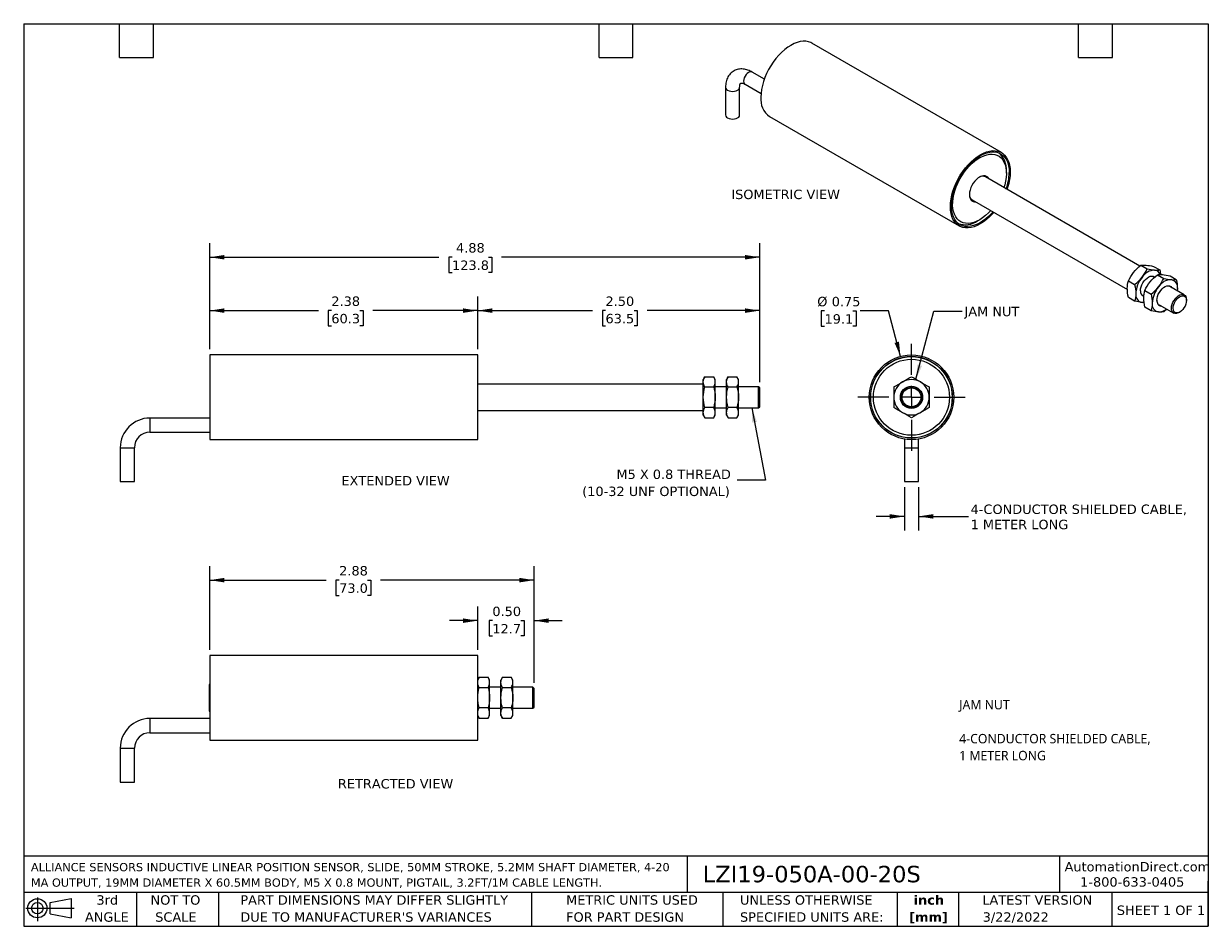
# Model space of a CAD drawing. Header units: inches. Extents: x 0.2 to 10.8, y 0.2 to 8.2.
import ezdxf

# ---------------------------------------------------------------- set-up
doc = ezdxf.new("R2010")
doc.units = ezdxf.units.IN
doc.header["$MEASUREMENT"] = 0
doc.linetypes.add('SLD-Center', pattern=[0.75, 0.6, -0.05, 0.05, -0.05])
doc.linetypes.add('SLD-Solid', pattern=[0])
doc.layers.add('CENTER', color=40, linetype='SLD-Center')
doc.layers.add('DIMENSIONS', color=140, linetype='SLD-Solid', lineweight=25)
doc.layers.add('TEXT', color=140, linetype='SLD-Solid', lineweight=25)
doc.styles.add('SLDTEXTSTYLE0', font='VERDANA.TTF')
doc.styles.add('SLDTEXTSTYLE1', font='SEGOEUI.TTF')
doc.styles.add('SLDTEXTSTYLE2', font='VERDANAB.TTF')
doc.styles.get("Standard").update_dxf_attribs({"font": 'VERDANA.TTF'})
doc.dimstyles.new('SLDDIMSTYLE0', dxfattribs={"dimtxt": 0.084961, "dimasz": 0.13, "dimexe": 0, "dimexo": 0.0625, "dimgap": 0.02124, "dimtad": 0, "dimtih": 1, "dimtoh": 1, "dimrnd": 1e-09, "dimzin": 12, "dimdsep": 46, "dimtxsty": 'SLDTEXTSTYLE0', "dimsah": 1, "dimcen": 0.09, "dimadec": 0, "dimazin": 3, "dimtfac": 1, "dimtofl": 0, "dimtmove": 0, "dimatfit": 3, "dimfxl": 0, "dimfrac": 2, "dimtolj": 1, "dimtzin": 12, "dimarcsym": 0})
doc.dimstyles.new('SLDDIMSTYLE1', dxfattribs={"dimtxt": 0.084961, "dimasz": 0.13, "dimexe": 0, "dimexo": 0.0625, "dimgap": 0.02124, "dimtad": 0, "dimtih": 1, "dimtoh": 1, "dimrnd": 1e-09, "dimzin": 4, "dimdsep": 46, "dimtxsty": 'SLDTEXTSTYLE0', "dimsah": 1, "dimcen": 0.09, "dimadec": 0, "dimazin": 1, "dimtfac": 1, "dimtofl": 0, "dimtmove": 0, "dimatfit": 3, "dimfxl": 0, "dimfrac": 2, "dimtolj": 1, "dimtzin": 12, "dimarcsym": 0})
doc.dimstyles.new('SLDDIMSTYLE2', dxfattribs={"dimtxt": 0.18, "dimasz": 0.13, "dimexe": 0, "dimexo": 0.0625, "dimgap": 0, "dimtad": 0, "dimtih": 1, "dimtoh": 1, "dimdec": 0, "dimrnd": 1e-09, "dimzin": 0, "dimdsep": 46, "dimtxsty": 'Standard', "dimsah": 1, "dimcen": 0.09, "dimadec": 0, "dimazin": 0, "dimtfac": 0.13, "dimtdec": 0, "dimtofl": 0, "dimtmove": 0, "dimatfit": 3, "dimfxl": 0, "dimfrac": 2, "dimtolj": 1, "dimtzin": 0, "dimarcsym": 0})
doc.dimstyles.new('SLDDIMSTYLE3', dxfattribs={"dimtxt": 0.084961, "dimasz": 0.13, "dimexe": 0, "dimexo": 0.0625, "dimgap": 0.02124, "dimtad": 0, "dimtih": 1, "dimtoh": 1, "dimrnd": 1e-09, "dimdsep": 46, "dimtxsty": 'SLDTEXTSTYLE0', "dimsah": 1, "dimcen": 0, "dimadec": 0, "dimazin": 2, "dimtfac": 1, "dimtofl": 0, "dimtmove": 0, "dimatfit": 3, "dimfxl": 0, "dimfrac": 2, "dimtolj": 1, "dimtzin": 12, "dimarcsym": 0})
doc.dimstyles.new('SLDDIMSTYLE4', dxfattribs={"dimtxt": 0.084961, "dimasz": 0.13, "dimexe": 0, "dimexo": 0.0625, "dimgap": 0.02124, "dimtad": 0, "dimtih": 1, "dimtoh": 1, "dimrnd": 1e-09, "dimzin": 12, "dimdsep": 46, "dimtxsty": 'SLDTEXTSTYLE0', "dimsah": 1, "dimcen": 0.09, "dimadec": 0, "dimazin": 3, "dimtfac": 1, "dimtmove": 0, "dimatfit": 0, "dimfxl": 0, "dimfrac": 2, "dimtolj": 1, "dimtzin": 12, "dimarcsym": 0})
doc.dimstyles.new('SLDDIMSTYLE5', dxfattribs={"dimtxt": 0.084961, "dimasz": 0.13, "dimexe": 0, "dimexo": 0.0625, "dimgap": 0.02124, "dimtad": 0, "dimtih": 1, "dimtoh": 1, "dimrnd": 1e-09, "dimzin": 0, "dimdsep": 46, "dimtxsty": 'SLDTEXTSTYLE0', "dimsah": 1, "dimcen": 0.09, "dimadec": 0, "dimazin": 0, "dimtfac": 1, "dimtmove": 0, "dimatfit": 0, "dimfxl": 0, "dimfrac": 2, "dimtolj": 1, "dimtzin": 12, "dimarcsym": 0})

# ---------------------------------------------------------------- blocks, each defined once
blk = doc.blocks.new('Block11')
at = {"color": 7, "linetype": 'SLD-Solid', "lineweight": 18}
for p, q in [((0, 0.113), (0.428, 0.113)), ((0.102, 0.209), (0.102, 0)), ((0.216, 0.164), (0.401, 0.198)), ((0.216, 0.063), (0.216, 0.164)), ((0.401, 0.198), (0.401, 0.029)), ((0.216, 0.063), (0.401, 0.029))]:
    blk.add_line(p, q, dxfattribs=at)
for radius in [0.0846, 0.0506]:
    blk.add_circle((0.102, 0.113), radius, dxfattribs=at)
blk = doc.blocks.new('Block12')
at = {"color": 7, "linetype": 'Continuous'}
blk.add_blockref('Block11', (0, 0), dxfattribs=at)
blk = doc.blocks.new('SW_NOTE_0')
at = {"layer": 'TEXT', "color": 0, "attachment_point": 1, "style": 'SLDTEXTSTYLE1'}
for s, insert, char_height in [('JAM NUT', (0, 0.107), 0.0833), ('4-CONDUCTOR SHIELDED CABLE,', (0, -0.194), 0.08333), ('1 METER LONG', (0, -0.344), 0.08333)]:
    blk.add_mtext(s, dxfattribs=dict(at, insert=insert, char_height=char_height))
blk = doc.blocks.new('SW_NOTE_0_1')
at = {"layer": 'TEXT', "color": 0, "char_height": 0.07292, "attachment_point": 1, "style": 'SLDTEXTSTYLE0'}
for s, insert in [('ALLIANCE SENSORS INDUCTIVE LINEAR POSITION SENSOR, SLIDE, 50MM STROKE, 5.2MM SHAFT DIAMETER, 4-20 ', (0, 0.093)), ('MA OUTPUT, 19MM DIAMETER X 60.5MM BODY, M5 X 0.8 MOUNT, PIGTAIL, 3.2FT/1M CABLE LENGTH.', (0, -0.044))]:
    blk.add_mtext(s, dxfattribs=dict(at, insert=insert))
blk = doc.blocks.new('SW_NOTE_0_2')
at = {"layer": 'TEXT', "color": 0, "char_height": 0.0833, "attachment_point": 2, "style": 'SLDTEXTSTYLE2'}
for s, insert in [('inch', (0.125, 0.106)), ('[mm]', (0.122, -0.045))]:
    blk.add_mtext(s, dxfattribs=dict(at, insert=insert))
blk = doc.blocks.new('SW_NOTE_0_3')
at = {"layer": 'TEXT', "color": 0, "char_height": 0.08333, "attachment_point": 1, "style": 'SLDTEXTSTYLE0'}
for s, insert in [('UNLESS OTHERWISE ', (0, 0.106)), ('SPECIFIED UNITS ARE:', (0, -0.045))]:
    blk.add_mtext(s, dxfattribs=dict(at, insert=insert))
blk = doc.blocks.new('SW_NOTE_0_4')
at = {"layer": 'TEXT', "color": 0, "char_height": 0.08333, "attachment_point": 1, "style": 'SLDTEXTSTYLE0'}
for s, insert in [('PART DIMENSIONS MAY DIFFER SLIGHTLY ', (0, 0.106)), ("DUE TO MANUFACTURER'S VARIANCES", (0, -0.045))]:
    blk.add_mtext(s, dxfattribs=dict(at, insert=insert))
blk = doc.blocks.new('SW_NOTE_0_5')
at = {"layer": 'TEXT', "color": 0, "char_height": 0.0833, "attachment_point": 2, "style": 'SLDTEXTSTYLE0'}
for s, insert in [('NOT TO', (0.207, 0.106)), ('SCALE', (0.211, -0.045))]:
    blk.add_mtext(s, dxfattribs=dict(at, insert=insert))
blk = doc.blocks.new('SW_NOTE_0_6')
at = {"layer": 'TEXT', "color": 0, "char_height": 0.0833, "attachment_point": 2, "style": 'SLDTEXTSTYLE0'}
for s, insert in [('3rd', (0.091, 0.106)), ('ANGLE', (0.087, -0.045))]:
    blk.add_mtext(s, dxfattribs=dict(at, insert=insert))
blk = doc.blocks.new('SW_NOTE_0_7')
at = {"layer": 'TEXT', "color": 0, "char_height": 0.08333, "attachment_point": 1, "style": 'SLDTEXTSTYLE0'}
for s, insert in [('METRIC UNITS USED ', (0, 0.106)), ('FOR PART DESIGN', (0, -0.045))]:
    blk.add_mtext(s, dxfattribs=dict(at, insert=insert))
blk = doc.blocks.new('_D')
at = {"layer": 'DIMENSIONS'}
for p, q in [((1.899, 5.364), (1.899, 5.832)), ((4.274, 5.364), (4.274, 5.832)), ((1.899, 5.707), (2.862, 5.707)), ((2.977, 5.707), (2.949, 5.707)), ((2.949, 5.707), (2.949, 5.572)), ((3.23, 5.707), (3.258, 5.707)), ((3.258, 5.707), (3.258, 5.572)), ((4.274, 5.707), (3.345, 5.707)), ((2.949, 5.572), (2.977, 5.572)), ((3.258, 5.572), (3.23, 5.572))]:
    blk.add_line(p, q, dxfattribs=at)
for points in [[(1.899, 5.707), (2.029, 5.687), (2.029, 5.727)], [(4.274, 5.707), (4.144, 5.727), (4.144, 5.687)]]:
    blk.add_solid(points, dxfattribs=at)
at = {"layer": 'DIMENSIONS', "char_height": 0.0833, "attachment_point": 1, "style": 'SLDTEXTSTYLE0'}
for s, insert in [('2.38', (2.977, 5.832)), ('60.3', (2.977, 5.678))]:
    blk.add_mtext(s, dxfattribs=dict(at, insert=insert))
blk = doc.blocks.new('_D_1')
at = {"layer": 'DIMENSIONS'}
for p, q in [((4.274, 5.364), (4.274, 5.832)), ((6.774, 5.072), (6.774, 5.832)), ((4.274, 5.707), (5.292, 5.707)), ((5.407, 5.707), (5.379, 5.707)), ((5.379, 5.707), (5.379, 5.572)), ((5.66, 5.707), (5.688, 5.707)), ((5.688, 5.707), (5.688, 5.572)), ((6.774, 5.707), (5.775, 5.707)), ((5.379, 5.572), (5.407, 5.572)), ((5.688, 5.572), (5.66, 5.572))]:
    blk.add_line(p, q, dxfattribs=at)
for points in [[(4.274, 5.707), (4.404, 5.687), (4.404, 5.727)], [(6.774, 5.707), (6.644, 5.727), (6.644, 5.687)]]:
    blk.add_solid(points, dxfattribs=at)
at = {"layer": 'DIMENSIONS', "char_height": 0.0833, "attachment_point": 1, "style": 'SLDTEXTSTYLE0'}
for s, insert in [('2.50', (5.407, 5.832)), ('63.5', (5.407, 5.678))]:
    blk.add_mtext(s, dxfattribs=dict(at, insert=insert))
blk = doc.blocks.new('_D_2')
at = {"layer": 'DIMENSIONS'}
for p, q in [((1.899, 5.364), (1.899, 6.305)), ((6.774, 5.072), (6.774, 6.305)), ((1.899, 6.18), (3.931, 6.18)), ((4.047, 6.18), (4.018, 6.18)), ((4.018, 6.18), (4.018, 6.045)), ((4.37, 6.18), (4.398, 6.18)), ((4.398, 6.18), (4.398, 6.045)), ((6.774, 6.18), (4.485, 6.18)), ((4.018, 6.045), (4.047, 6.045)), ((4.398, 6.045), (4.37, 6.045))]:
    blk.add_line(p, q, dxfattribs=at)
for points in [[(1.899, 6.18), (2.029, 6.16), (2.029, 6.2)], [(6.774, 6.18), (6.644, 6.2), (6.644, 6.16)]]:
    blk.add_solid(points, dxfattribs=at)
at = {"layer": 'DIMENSIONS', "char_height": 0.0833, "attachment_point": 1, "style": 'SLDTEXTSTYLE0'}
for s, insert in [('4.88', (4.082, 6.305)), ('123.8', (4.047, 6.151))]:
    blk.add_mtext(s, dxfattribs=dict(at, insert=insert))
blk = doc.blocks.new('SW_NOTE_0_8')
at = {"layer": 'TEXT', "color": 0, "char_height": 0.08333, "attachment_point": 3, "style": 'SLDTEXTSTYLE0'}
for s, insert in [('M5 X 0.8 THREAD', (-0.057, 0.095)), ('(10-32 UNF OPTIONAL)', (-0.066, -0.056))]:
    blk.add_mtext(s, dxfattribs=dict(at, insert=insert))
blk = doc.blocks.new('_D_3')
at = {"layer": 'DIMENSIONS'}
for p, q in [((7.348, 5.704), (7.319, 5.704)), ((7.319, 5.704), (7.319, 5.569)), ((7.6, 5.704), (7.629, 5.704)), ((7.629, 5.704), (7.629, 5.569)), ((7.914, 5.704), (7.664, 5.704)), ((8.022, 5.301), (7.914, 5.704)), ((7.319, 5.569), (7.348, 5.569)), ((7.629, 5.569), (7.6, 5.569))]:
    blk.add_line(p, q, dxfattribs=at)
blk.add_solid([(8.022, 5.301), (8.008, 5.432), (7.969, 5.421)], dxfattribs=at)
at = {"layer": 'DIMENSIONS', "char_height": 0.0833, "attachment_point": 1, "style": 'SLDTEXTSTYLE0'}
for s, insert in [('%%c', (7.284, 5.829)), ('0.75', (7.412, 5.829)), ('19.1', (7.348, 5.675))]:
    blk.add_mtext(s, dxfattribs=dict(at, insert=insert))
blk = doc.blocks.new('_D_4')
at = {"layer": 'DIMENSIONS'}
for p, q in [((8.057, 4.142), (8.057, 3.758)), ((8.182, 4.142), (8.182, 3.758)), ((8.057, 3.883), (7.807, 3.883)), ((8.182, 3.883), (8.624, 3.883))]:
    blk.add_line(p, q, dxfattribs=at)
for points in [[(8.057, 3.883), (7.927, 3.903), (7.927, 3.863)], [(8.182, 3.883), (8.312, 3.863), (8.312, 3.903)]]:
    blk.add_solid(points, dxfattribs=at)
at = {"layer": 'DIMENSIONS', "char_height": 0.08333, "attachment_point": 1, "style": 'SLDTEXTSTYLE0'}
for s, insert in [('4-CONDUCTOR SHIELDED CABLE,', (8.643, 3.988)), ('1 METER LONG', (8.643, 3.853))]:
    blk.add_mtext(s, dxfattribs=dict(at, insert=insert))
blk = doc.blocks.new('SW_CENTERMARKSYMBOL_0')
at = {"layer": 'CENTER', "color": 0}
for p, q in [((0, 0.2), (0, 0.475)), ((-0.2, 0), (-0.475, 0)), ((0, 0), (-0.1, 0)), ((0, 0), (0, 0.1)), ((0, 0), (0, -0.1)), ((0, 0), (0.1, 0)), ((0.2, 0), (0.475, 0)), ((0, -0.2), (0, -0.475))]:
    blk.add_line(p, q, dxfattribs=at)
blk = doc.blocks.new('_D_5')
at = {"layer": 'DIMENSIONS'}
for p, q in [((4.274, 2.7), (4.274, 3.084)), ((4.774, 2.409), (4.774, 3.084)), ((4.274, 2.959), (4.024, 2.959)), ((4.404, 2.959), (4.375, 2.959)), ((4.375, 2.959), (4.375, 2.824)), ((4.656, 2.959), (4.685, 2.959)), ((4.685, 2.959), (4.685, 2.824)), ((4.774, 2.959), (5.024, 2.959)), ((4.375, 2.824), (4.404, 2.824)), ((4.685, 2.824), (4.656, 2.824))]:
    blk.add_line(p, q, dxfattribs=at)
for points in [[(4.274, 2.959), (4.144, 2.979), (4.144, 2.939)], [(4.774, 2.959), (4.904, 2.939), (4.904, 2.979)]]:
    blk.add_solid(points, dxfattribs=at)
at = {"layer": 'DIMENSIONS', "char_height": 0.0833, "attachment_point": 1, "style": 'SLDTEXTSTYLE0'}
for s, insert in [('0.50', (4.404, 3.083)), ('12.7', (4.404, 2.929))]:
    blk.add_mtext(s, dxfattribs=dict(at, insert=insert))
blk = doc.blocks.new('_D_6')
at = {"layer": 'DIMENSIONS'}
for p, q in [((1.899, 2.7), (1.899, 3.443)), ((4.774, 2.409), (4.774, 3.443)), ((1.899, 3.318), (2.931, 3.318)), ((3.046, 3.318), (3.017, 3.318)), ((3.017, 3.318), (3.017, 3.183)), ((3.298, 3.318), (3.327, 3.318)), ((3.327, 3.318), (3.327, 3.183)), ((4.774, 3.318), (3.414, 3.318)), ((3.017, 3.183), (3.046, 3.183)), ((3.327, 3.183), (3.298, 3.183))]:
    blk.add_line(p, q, dxfattribs=at)
for points in [[(1.899, 3.318), (2.029, 3.298), (2.029, 3.338)], [(4.774, 3.318), (4.644, 3.338), (4.644, 3.298)]]:
    blk.add_solid(points, dxfattribs=at)
at = {"layer": 'DIMENSIONS', "char_height": 0.0833, "attachment_point": 1, "style": 'SLDTEXTSTYLE0'}
for s, insert in [('2.88', (3.046, 3.443)), ('73.0', (3.046, 3.289))]:
    blk.add_mtext(s, dxfattribs=dict(at, insert=insert))

msp = doc.modelspace()

# ---------------------------------------------------------------- linework, layer by layer
for p, q in [((8.917, 7.107), (7.237, 8.077)), ((6.815, 7.759), (6.706, 7.821)), ((6.471, 7.686), (6.471, 7.441)), ((6.596, 7.441), (6.596, 7.686)), ((6.644, 7.713), (6.786, 7.631)), ((6.862, 7.427), (8.542, 6.458)), ((8.96, 6.924), (8.96, 6.945)), ((10.144, 6.101), (8.774, 6.892)), ((8.657, 6.689), (10.033, 5.895)), ((8.705, 6.502), (8.722, 6.512)), ((10.153, 6.109), (10.209, 6.077)), ((10.265, 6.099), (10.32, 6.067)), ((10.271, 6), (10.262, 6.006)), ((10.267, 6.009), (10.274, 6.003)), ((10.299, 6.025), (10.355, 5.993)), ((10.411, 6.015), (10.466, 5.983)), ((10.042, 5.97), (10.097, 5.939)), ((10.188, 5.886), (10.243, 5.854)), ((10.537, 5.847), (10.408, 5.921)), ((10.476, 5.903), (10.474, 5.883)), ((10.097, 5.79), (10.042, 5.822)), ((10.181, 5.779), (10.163, 5.779)), ((10.169, 5.844), (10.179, 5.838)), ((10.556, 5.796), (10.556, 5.804)), ((10.243, 5.706), (10.188, 5.738)), ((10.315, 5.759), (10.443, 5.685)), ((10.383, 5.72), (10.355, 5.696)), ((10.49, 5.69), (10.497, 5.694)), ((4.274, 5.314), (1.899, 5.314)), ((1.899, 5.314), (1.899, 4.939)), ((4.274, 4.939), (4.274, 5.314)), ((6.274, 5.056), (4.274, 5.056)), ((6.288, 5.121), (6.274, 5.096)), ((6.274, 5.075), (6.274, 5.096)), ((6.274, 4.939), (6.274, 5.075)), ((6.288, 5.121), (6.366, 5.121)), ((6.38, 5.096), (6.366, 5.121)), ((6.38, 5.075), (6.38, 5.096)), ((6.38, 4.939), (6.38, 5.075)), ((6.494, 5.121), (6.48, 5.096)), ((6.48, 5.075), (6.48, 5.096)), ((6.48, 4.939), (6.48, 5.075)), ((6.494, 5.121), (6.572, 5.121)), ((6.586, 5.096), (6.572, 5.121)), ((6.586, 5.075), (6.586, 5.096)), ((6.586, 4.939), (6.586, 5.075)), ((1.899, 4.939), (1.899, 4.564)), ((4.274, 4.564), (4.274, 4.939)), ((6.274, 4.802), (6.274, 4.939)), ((6.288, 5.03), (6.366, 5.03)), ((6.48, 5.032), (6.38, 5.032)), ((6.38, 4.802), (6.38, 4.939)), ((6.48, 4.802), (6.48, 4.939)), ((6.494, 5.03), (6.572, 5.03)), ((6.764, 5.032), (6.586, 5.032)), ((6.586, 4.802), (6.586, 4.939)), ((6.774, 5.022), (6.764, 5.032)), ((6.764, 4.959), (6.764, 5.032)), ((6.764, 4.845), (6.764, 4.959)), ((6.774, 4.956), (6.774, 5.022)), ((6.774, 4.855), (6.774, 4.956)), ((6.366, 4.848), (6.288, 4.848)), ((6.38, 4.845), (6.48, 4.845)), ((6.572, 4.848), (6.494, 4.848)), ((6.586, 4.845), (6.764, 4.845)), ((6.764, 4.845), (6.774, 4.855)), ((1.899, 4.755), (1.369, 4.755)), ((1.369, 4.755), (1.369, 4.63)), ((4.274, 4.822), (6.274, 4.822)), ((6.274, 4.781), (6.274, 4.802)), ((6.274, 4.781), (6.288, 4.757)), ((6.288, 4.757), (6.366, 4.757)), ((6.366, 4.757), (6.38, 4.781)), ((6.38, 4.781), (6.38, 4.802)), ((6.48, 4.781), (6.48, 4.802)), ((6.48, 4.781), (6.494, 4.757)), ((6.494, 4.757), (6.572, 4.757)), ((6.572, 4.757), (6.586, 4.781)), ((6.586, 4.781), (6.586, 4.802)), ((1.369, 4.63), (1.899, 4.63)), ((1.899, 4.564), (4.274, 4.564)), ((8.057, 4.569), (8.057, 4.492)), ((8.182, 4.492), (8.182, 4.569)), ((1.106, 4.492), (1.106, 4.192)), ((1.106, 4.492), (1.231, 4.492)), ((1.231, 4.192), (1.231, 4.492)), ((8.057, 4.492), (8.057, 4.192)), ((8.057, 4.492), (8.182, 4.492)), ((8.182, 4.192), (8.182, 4.492)), ((1.106, 4.192), (1.231, 4.192)), ((8.057, 4.192), (8.182, 4.192)), ((4.274, 2.65), (1.899, 2.65)), ((1.899, 2.65), (1.899, 2.275)), ((4.274, 2.275), (4.274, 2.65)), ((4.288, 2.457), (4.274, 2.433)), ((4.288, 2.457), (4.366, 2.457)), ((4.38, 2.433), (4.366, 2.457)), ((4.38, 2.412), (4.38, 2.433)), ((4.494, 2.457), (4.48, 2.433)), ((4.48, 2.412), (4.48, 2.433)), ((4.494, 2.457), (4.572, 2.457)), ((4.586, 2.433), (4.572, 2.457)), ((4.586, 2.412), (4.586, 2.433)), ((1.899, 2.392), (1.894, 2.392)), ((1.894, 2.392), (1.894, 2.169)), ((4.288, 2.366), (4.366, 2.366)), ((4.38, 2.275), (4.38, 2.412)), ((4.48, 2.369), (4.38, 2.369)), ((4.48, 2.275), (4.48, 2.412)), ((4.494, 2.366), (4.572, 2.366)), ((4.586, 2.275), (4.586, 2.412)), ((4.764, 2.369), (4.586, 2.369)), ((4.774, 2.359), (4.764, 2.369)), ((4.764, 2.295), (4.764, 2.369)), ((4.774, 2.293), (4.774, 2.359)), ((1.899, 2.275), (1.899, 1.9)), ((4.274, 1.9), (4.274, 2.275)), ((4.38, 2.139), (4.38, 2.275)), ((4.48, 2.139), (4.48, 2.275)), ((4.586, 2.139), (4.586, 2.275)), ((4.764, 2.182), (4.764, 2.295)), ((4.774, 2.192), (4.774, 2.293)), ((1.894, 2.169), (1.894, 2.158)), ((1.894, 2.158), (1.899, 2.158)), ((4.274, 2.118), (4.288, 2.094)), ((4.366, 2.185), (4.288, 2.185)), ((4.366, 2.094), (4.38, 2.118)), ((4.38, 2.182), (4.48, 2.182)), ((4.38, 2.118), (4.38, 2.139)), ((4.48, 2.118), (4.48, 2.139)), ((4.48, 2.118), (4.494, 2.094)), ((4.572, 2.185), (4.494, 2.185)), ((4.572, 2.094), (4.586, 2.118)), ((4.586, 2.182), (4.764, 2.182)), ((4.586, 2.118), (4.586, 2.139)), ((4.764, 2.182), (4.774, 2.192)), ((1.899, 2.091), (1.369, 2.091)), ((1.369, 2.091), (1.369, 1.966)), ((4.288, 2.094), (4.366, 2.094)), ((4.494, 2.094), (4.572, 2.094)), ((1.369, 1.966), (1.899, 1.966)), ((1.899, 1.9), (4.274, 1.9)), ((1.106, 1.829), (1.106, 1.529)), ((1.106, 1.829), (1.231, 1.829)), ((1.231, 1.529), (1.231, 1.829)), ((1.106, 1.529), (1.231, 1.529))]:
    msp.add_line(p, q)
at = {"flags": 128}
for points in [[(7.237, 8.077), (7.227, 8.082), (7.206, 8.09), (7.182, 8.094), (7.158, 8.094), (7.132, 8.091), (7.105, 8.083), (7.078, 8.073), (7.05, 8.058), (7.022, 8.041), (6.995, 8.02), (6.968, 7.996), (6.942, 7.97), (6.917, 7.941), (6.894, 7.91), (6.872, 7.877), (6.853, 7.843), (6.835, 7.808), (6.82, 7.773), (6.808, 7.737), (6.798, 7.701), (6.79, 7.666), (6.786, 7.632), (6.785, 7.599)], [(6.706, 7.821), (6.697, 7.824), (6.687, 7.823), (6.675, 7.818), (6.664, 7.81), (6.653, 7.799), (6.644, 7.785), (6.637, 7.771), (6.632, 7.756), (6.631, 7.742), (6.632, 7.729), (6.637, 7.72), (6.644, 7.713), (6.644, 7.713)], [(6.471, 7.685), (6.473, 7.676), (6.48, 7.668), (6.489, 7.66), (6.502, 7.654), (6.518, 7.651), (6.534, 7.649), (6.55, 7.651), (6.565, 7.654), (6.578, 7.66), (6.588, 7.668), (6.594, 7.676), (6.596, 7.685)], [(6.471, 7.441), (6.473, 7.431), (6.48, 7.423), (6.489, 7.415), (6.502, 7.409), (6.518, 7.406), (6.534, 7.405), (6.55, 7.406), (6.565, 7.409), (6.578, 7.415), (6.588, 7.423), (6.594, 7.431), (6.596, 7.441)], [(8.464, 6.63), (8.466, 6.662), (8.47, 6.697), (8.477, 6.732), (8.487, 6.767), (8.5, 6.803), (8.515, 6.839), (8.532, 6.874), (8.552, 6.908), (8.573, 6.94), (8.597, 6.971), (8.621, 7), (8.647, 7.027), (8.674, 7.05), (8.702, 7.071), (8.729, 7.089), (8.757, 7.103), (8.784, 7.114), (8.811, 7.121), (8.837, 7.125), (8.862, 7.124), (8.885, 7.12), (8.907, 7.113), (8.926, 7.101), (8.944, 7.086), (8.959, 7.068), (8.971, 7.047), (8.981, 7.023), (8.989, 6.996), (8.993, 6.967), (8.994, 6.936), (8.993, 6.903), (8.989, 6.869), (8.981, 6.834), (8.971, 6.798), (8.966, 6.781)], [(8.842, 6.582), (8.829, 6.567), (8.803, 6.542), (8.777, 6.519), (8.75, 6.499), (8.722, 6.483), (8.695, 6.47), (8.668, 6.46), (8.642, 6.454), (8.617, 6.452), (8.593, 6.453), (8.571, 6.458), (8.55, 6.467), (8.532, 6.48), (8.516, 6.496), (8.502, 6.515), (8.491, 6.537), (8.482, 6.562), (8.476, 6.589), (8.473, 6.619), (8.473, 6.651), (8.476, 6.684), (8.482, 6.718), (8.491, 6.753), (8.502, 6.788), (8.516, 6.823), (8.532, 6.858), (8.55, 6.891), (8.571, 6.924), (8.593, 6.955), (8.617, 6.984), (8.642, 7.011), (8.668, 7.035), (8.695, 7.056), (8.722, 7.075), (8.75, 7.09), (8.777, 7.101), (8.803, 7.109), (8.829, 7.113), (8.853, 7.113), (8.877, 7.11), (8.898, 7.103), (8.918, 7.092), (8.935, 7.078), (8.95, 7.06), (8.963, 7.04), (8.973, 7.016), (8.98, 6.99), (8.984, 6.961), (8.986, 6.931), (8.986, 6.931)], [(8.631, 6.988), (8.656, 7.013), (8.682, 7.034), (8.708, 7.053), (8.734, 7.068), (8.76, 7.08), (8.786, 7.088), (8.81, 7.093), (8.834, 7.094), (8.857, 7.091), (8.877, 7.085), (8.896, 7.075), (8.913, 7.061), (8.928, 7.044), (8.939, 7.024), (8.949, 7.001), (8.955, 6.976), (8.959, 6.948), (8.96, 6.918), (8.958, 6.887), (8.953, 6.854), (8.946, 6.821), (8.938, 6.797)], [(8.821, 6.594), (8.801, 6.573), (8.776, 6.55), (8.75, 6.53), (8.724, 6.513), (8.697, 6.499), (8.672, 6.489), (8.646, 6.483), (8.622, 6.48), (8.599, 6.481), (8.577, 6.485), (8.557, 6.493), (8.539, 6.505), (8.524, 6.521), (8.511, 6.539), (8.5, 6.561), (8.492, 6.585), (8.487, 6.611), (8.484, 6.64), (8.485, 6.671), (8.488, 6.703), (8.495, 6.736), (8.504, 6.769), (8.515, 6.803), (8.53, 6.837), (8.546, 6.87), (8.565, 6.902), (8.585, 6.933), (8.608, 6.962), (8.631, 6.988), (8.631, 6.988)], [(8.805, 6.874), (8.804, 6.878), (8.795, 6.889), (8.785, 6.897), (8.773, 6.902), (8.758, 6.903), (8.743, 6.9), (8.727, 6.893), (8.711, 6.883), (8.695, 6.87), (8.681, 6.855), (8.667, 6.837), (8.655, 6.817), (8.646, 6.797), (8.638, 6.776), (8.634, 6.756), (8.632, 6.736), (8.634, 6.718), (8.638, 6.703), (8.645, 6.69), (8.654, 6.68), (8.665, 6.674), (8.679, 6.671), (8.688, 6.671)], [(8.849, 6.578), (8.837, 6.565), (8.811, 6.539), (8.784, 6.515), (8.757, 6.494), (8.729, 6.476), (8.702, 6.462), (8.674, 6.451), (8.647, 6.444), (8.621, 6.441), (8.597, 6.441), (8.573, 6.445), (8.552, 6.453), (8.532, 6.464), (8.515, 6.479), (8.5, 6.497), (8.487, 6.518), (8.477, 6.542), (8.47, 6.569), (8.466, 6.598), (8.464, 6.63)], [(10.149, 5.883), (10.15, 5.9), (10.155, 5.918), (10.162, 5.936), (10.171, 5.953), (10.182, 5.97), (10.194, 5.984), (10.208, 5.996), (10.222, 6.005), (10.236, 6.011), (10.249, 6.013), (10.261, 6.011), (10.271, 6.006), (10.274, 6.003)], [(10.295, 5.798), (10.296, 5.815), (10.301, 5.833), (10.307, 5.852), (10.317, 5.869), (10.328, 5.886), (10.34, 5.9), (10.354, 5.912), (10.368, 5.921), (10.382, 5.927), (10.395, 5.928), (10.407, 5.927), (10.417, 5.921), (10.425, 5.913), (10.427, 5.911)], [(10.413, 5.924), (10.421, 5.918), (10.426, 5.911)], [(10.476, 5.903), (10.475, 5.886), (10.475, 5.883)], [(10.18, 5.78), (10.176, 5.779), (10.163, 5.779)], [(10.179, 5.834), (10.175, 5.835), (10.169, 5.838)], [(10.425, 5.745), (10.43, 5.763), (10.437, 5.781), (10.446, 5.798), (10.457, 5.814), (10.47, 5.827), (10.483, 5.838), (10.497, 5.846), (10.511, 5.851), (10.523, 5.851), (10.534, 5.848), (10.544, 5.842), (10.55, 5.832), (10.555, 5.819), (10.556, 5.804)], [(10.439, 5.743), (10.444, 5.76), (10.45, 5.777), (10.46, 5.793), (10.471, 5.808), (10.483, 5.82), (10.496, 5.83), (10.509, 5.836), (10.522, 5.838), (10.533, 5.837), (10.543, 5.832), (10.55, 5.823), (10.554, 5.811), (10.556, 5.797), (10.555, 5.781), (10.55, 5.764), (10.544, 5.747), (10.534, 5.731), (10.523, 5.716), (10.511, 5.704), (10.498, 5.694), (10.485, 5.688), (10.472, 5.686), (10.461, 5.687), (10.451, 5.693), (10.444, 5.701), (10.44, 5.713), (10.438, 5.727), (10.439, 5.743)], [(10.332, 5.749), (10.321, 5.751), (10.315, 5.754)], [(10.49, 5.69), (10.483, 5.686), (10.469, 5.682), (10.457, 5.681), (10.446, 5.684), (10.436, 5.691), (10.429, 5.701), (10.425, 5.713), (10.424, 5.728), (10.425, 5.745)]]:
    msp.add_lwpolyline(points, dxfattribs=at)
for radius in [0.375, 0.362, 0.361, 0.337, 0.0984, 0.0935, 0.0835]:
    msp.add_circle((8.119, 4.939), radius)
for centre, radius, start, end in [((6.97, 7.58), 0.187, 174.0137, 234.6741), ((8.767, 6.958), 0.194, 355.9123, 49.1216), ((8.52, 6.939), 0.465, 340.6295, 358.9294), ((8.75, 6.84), 0.0575, 65.3556, 122.7173), ((8.689, 6.736), 0.0571, 177.0796, 234.8582), ((8.597, 6.658), 0.19, 250.2914, 304.6855), ((10.349, 5.847), 0.242, 140.2279, 177.3607), ((10.283, 5.923), 0.144, 93.4295, 146.5651), ((10.268, 6.009), 0.0581, 18.6809, 84.0001), ((10.194, 5.877), 0.0453, 172.3094, 250.2263), ((10.495, 5.763), 0.242, 140.2279, 177.3607), ((10.429, 5.839), 0.144, 93.4295, 146.5651), ((10.408, 5.914), 0.0693, 350.7481, 79.4532), ((10.176, 5.847), 0.0693, 170.7481, 259.4532), ((10.337, 5.791), 0.0426, 170.2385, 264.92), ((10.321, 5.763), 0.0693, 170.7481, 259.4532), ((10.309, 5.808), 0.113, 269.8601, 309.6275), ((8.119, 4.939), 0.157, 120, 180), ((8.119, 4.939), 0.157, 60, 120), ((8.119, 4.939), 0.157, 0, 60), ((8.119, 4.939), 0.157, 180, 240), ((8.119, 4.939), 0.157, 300, 0), ((1.369, 4.492), 0.263, 90, 180), ((8.119, 4.939), 0.157, 240, 300), ((1.369, 4.492), 0.138, 90, 180), ((1.369, 1.829), 0.263, 90, 180), ((1.369, 1.829), 0.137, 90, 180)]:
    msp.add_arc(centre, radius, start, end)
for points, knots in [([(6.706, 7.821), (6.701, 7.824), (6.689, 7.831), (6.669, 7.839), (6.649, 7.845), (6.627, 7.849), (6.606, 7.849), (6.585, 7.847), (6.565, 7.842), (6.546, 7.833), (6.528, 7.821), (6.511, 7.806), (6.498, 7.788), (6.487, 7.768), (6.479, 7.746), (6.474, 7.723), (6.471, 7.703), (6.471, 7.69), (6.471, 7.685)], [0, 0, 0, 0, 0.051291, 0.114461, 0.177892, 0.241177, 0.30405, 0.366531, 0.428973, 0.492011, 0.556505, 0.623412, 0.693801, 0.758826, 0.825792, 0.894318, 0.963598, 1, 1, 1, 1]), ([(6.596, 7.685), (6.596, 7.686), (6.596, 7.691), (6.597, 7.699), (6.598, 7.707), (6.6, 7.714), (6.603, 7.719), (6.605, 7.722), (6.606, 7.723), (6.607, 7.723), (6.609, 7.724), (6.614, 7.724), (6.621, 7.723), (6.63, 7.72), (6.637, 7.717), (6.643, 7.714), (6.644, 7.713)], [0, 0, 0, 0, 0.012449, 0.080628, 0.148879, 0.217932, 0.288993, 0.364884, 0.451647, 0.56755, 0.667014, 0.746223, 0.822952, 0.898722, 0.974284, 1, 1, 1, 1]), ([(10.32, 6.067), (10.323, 6.053), (10.326, 6.039), (10.327, 6.026), (10.327, 6.026)], [0, 0, 0, 0, 0.990299, 1, 1, 1, 1])]:
    msp.add_open_spline(points, degree=3, knots=knots)
for points in [[(10.088, 6.045), (10.107, 6.069), (10.129, 6.09), (10.153, 6.109)], [(10.153, 6.109), (10.166, 6.111), (10.18, 6.111), (10.199, 6.11)], [(10.199, 6.11), (10.218, 6.108), (10.241, 6.104), (10.265, 6.099)], [(10.042, 5.97), (10.054, 5.997), (10.069, 6.022), (10.088, 6.045)], [(10.097, 5.939), (10.122, 5.958), (10.144, 5.978), (10.163, 6.002)], [(10.163, 6.002), (10.182, 6.026), (10.197, 6.051), (10.209, 6.077)], [(10.209, 6.077), (10.233, 6.072), (10.255, 6.068), (10.274, 6.066)], [(10.234, 5.961), (10.253, 5.985), (10.275, 6.006), (10.299, 6.025)], [(10.274, 6.066), (10.293, 6.065), (10.308, 6.065), (10.32, 6.067)], [(10.299, 6.025), (10.311, 6.027), (10.326, 6.027), (10.345, 6.026)], [(10.309, 5.918), (10.328, 5.942), (10.342, 5.967), (10.355, 5.993)], [(10.345, 6.026), (10.364, 6.024), (10.386, 6.02), (10.411, 6.015)], [(10.355, 5.993), (10.379, 5.988), (10.401, 5.984), (10.42, 5.982)], [(10.032, 5.902), (10.032, 5.927), (10.036, 5.95), (10.042, 5.97)], [(10.042, 5.822), (10.036, 5.85), (10.032, 5.877), (10.032, 5.902)], [(10.097, 5.939), (10.103, 5.911), (10.107, 5.884), (10.107, 5.859)], [(10.178, 5.818), (10.178, 5.843), (10.182, 5.865), (10.188, 5.886)], [(10.188, 5.886), (10.2, 5.912), (10.215, 5.938), (10.234, 5.961)], [(10.243, 5.854), (10.267, 5.873), (10.29, 5.894), (10.309, 5.918)], [(10.42, 5.982), (10.439, 5.98), (10.454, 5.981), (10.466, 5.983)], [(10.466, 5.983), (10.472, 5.955), (10.476, 5.928), (10.476, 5.903)], [(10.107, 5.859), (10.107, 5.833), (10.103, 5.811), (10.097, 5.79)], [(10.163, 5.779), (10.144, 5.781), (10.122, 5.785), (10.097, 5.79)], [(10.188, 5.738), (10.182, 5.766), (10.178, 5.792), (10.178, 5.818)], [(10.243, 5.854), (10.249, 5.827), (10.253, 5.8), (10.253, 5.774)], [(10.253, 5.774), (10.253, 5.749), (10.249, 5.727), (10.243, 5.706)], [(10.309, 5.695), (10.29, 5.697), (10.267, 5.701), (10.243, 5.706)], [(10.355, 5.696), (10.342, 5.694), (10.328, 5.693), (10.309, 5.695)], [(6.274, 5.075), (6.274, 5.091), (6.279, 5.106), (6.288, 5.121)], [(6.288, 5.03), (6.279, 5.045), (6.274, 5.06), (6.274, 5.075)], [(6.38, 5.075), (6.38, 5.091), (6.374, 5.106), (6.366, 5.121)], [(6.366, 5.03), (6.374, 5.045), (6.38, 5.06), (6.38, 5.075)], [(6.48, 5.075), (6.48, 5.091), (6.485, 5.106), (6.494, 5.121)], [(6.494, 5.03), (6.485, 5.045), (6.48, 5.06), (6.48, 5.075)], [(6.586, 5.075), (6.586, 5.091), (6.581, 5.106), (6.572, 5.121)], [(6.572, 5.03), (6.581, 5.045), (6.586, 5.06), (6.586, 5.075)], [(7.962, 5.03), (7.987, 5.045), (8.014, 5.06), (8.041, 5.075)], [(8.041, 5.075), (8.067, 5.091), (8.094, 5.106), (8.119, 5.121)], [(8.119, 5.121), (8.145, 5.106), (8.171, 5.091), (8.198, 5.075)], [(8.198, 5.075), (8.225, 5.06), (8.251, 5.045), (8.277, 5.03)], [(6.274, 4.939), (6.274, 4.97), (6.279, 5), (6.288, 5.03)], [(6.288, 4.848), (6.279, 4.878), (6.274, 4.908), (6.274, 4.939)], [(6.366, 5.03), (6.374, 5), (6.38, 4.97), (6.38, 4.939)], [(6.38, 4.939), (6.38, 4.908), (6.374, 4.878), (6.366, 4.848)], [(6.48, 4.939), (6.48, 4.97), (6.485, 5), (6.494, 5.03)], [(6.494, 4.848), (6.485, 4.878), (6.48, 4.908), (6.48, 4.939)], [(6.572, 5.03), (6.581, 5), (6.586, 4.97), (6.586, 4.939)], [(6.586, 4.939), (6.586, 4.908), (6.581, 4.878), (6.572, 4.848)], [(7.962, 5.03), (7.962, 5), (7.962, 4.97), (7.962, 4.939)], [(7.962, 4.939), (7.962, 4.908), (7.962, 4.878), (7.962, 4.848)], [(8.277, 5.03), (8.277, 5), (8.277, 4.97), (8.277, 4.939)], [(8.277, 4.939), (8.277, 4.908), (8.277, 4.878), (8.277, 4.848)], [(6.274, 4.802), (6.274, 4.818), (6.279, 4.833), (6.288, 4.848)], [(6.38, 4.802), (6.38, 4.818), (6.374, 4.833), (6.366, 4.848)], [(6.48, 4.802), (6.48, 4.818), (6.485, 4.833), (6.494, 4.848)], [(6.586, 4.802), (6.586, 4.818), (6.581, 4.833), (6.572, 4.848)], [(8.041, 4.802), (8.014, 4.818), (7.987, 4.833), (7.962, 4.848)], [(8.277, 4.848), (8.251, 4.833), (8.225, 4.818), (8.198, 4.802)], [(6.288, 4.757), (6.279, 4.772), (6.274, 4.787), (6.274, 4.802)], [(6.366, 4.757), (6.374, 4.772), (6.38, 4.787), (6.38, 4.802)], [(6.494, 4.757), (6.485, 4.772), (6.48, 4.787), (6.48, 4.802)], [(6.572, 4.757), (6.581, 4.772), (6.586, 4.787), (6.586, 4.802)], [(8.119, 4.757), (8.094, 4.772), (8.067, 4.787), (8.041, 4.802)], [(8.198, 4.802), (8.171, 4.787), (8.145, 4.772), (8.119, 4.757)], [(4.274, 2.412), (4.274, 2.427), (4.279, 2.442), (4.288, 2.457)], [(4.38, 2.412), (4.38, 2.427), (4.374, 2.442), (4.366, 2.457)], [(4.48, 2.412), (4.48, 2.427), (4.485, 2.442), (4.494, 2.457)], [(4.586, 2.412), (4.586, 2.427), (4.581, 2.442), (4.572, 2.457)], [(4.288, 2.366), (4.279, 2.381), (4.274, 2.396), (4.274, 2.412)], [(4.274, 2.275), (4.274, 2.307), (4.279, 2.337), (4.288, 2.366)], [(4.366, 2.366), (4.374, 2.381), (4.38, 2.396), (4.38, 2.412)], [(4.366, 2.366), (4.374, 2.337), (4.38, 2.307), (4.38, 2.275)], [(4.494, 2.366), (4.485, 2.381), (4.48, 2.396), (4.48, 2.412)], [(4.48, 2.275), (4.48, 2.307), (4.485, 2.337), (4.494, 2.366)], [(4.572, 2.366), (4.581, 2.381), (4.586, 2.396), (4.586, 2.412)], [(4.572, 2.366), (4.581, 2.337), (4.586, 2.307), (4.586, 2.275)], [(4.288, 2.185), (4.279, 2.214), (4.274, 2.244), (4.274, 2.275)], [(4.38, 2.275), (4.38, 2.244), (4.374, 2.214), (4.366, 2.185)], [(4.494, 2.185), (4.485, 2.214), (4.48, 2.244), (4.48, 2.275)], [(4.586, 2.275), (4.586, 2.244), (4.581, 2.214), (4.572, 2.185)], [(4.274, 2.139), (4.274, 2.155), (4.279, 2.17), (4.288, 2.185)], [(4.288, 2.094), (4.279, 2.108), (4.274, 2.124), (4.274, 2.139)], [(4.38, 2.139), (4.38, 2.155), (4.374, 2.17), (4.366, 2.185)], [(4.366, 2.094), (4.374, 2.108), (4.38, 2.124), (4.38, 2.139)], [(4.48, 2.139), (4.48, 2.155), (4.485, 2.17), (4.494, 2.185)], [(4.494, 2.094), (4.485, 2.108), (4.48, 2.124), (4.48, 2.139)], [(4.586, 2.139), (4.586, 2.155), (4.581, 2.17), (4.572, 2.185)], [(4.572, 2.094), (4.581, 2.108), (4.586, 2.124), (4.586, 2.139)]]:
    msp.add_open_spline(points, degree=3)
at = {"layer": 'TEXT'}
for p, q in [((0.25, 8.25), (10.75, 8.25)), ((0.25, 8.25), (0.25, 0.25)), ((1.1, 7.95), (1.1, 8.25)), ((1.4, 7.95), (1.4, 8.25)), ((5.35, 7.95), (5.35, 8.25)), ((5.65, 7.95), (5.65, 8.25)), ((9.6, 7.95), (9.6, 8.25)), ((9.9, 7.95), (9.9, 8.25)), ((10.75, 8.25), (10.75, 0.25)), ((1.1, 7.95), (1.4, 7.95)), ((5.35, 7.95), (5.65, 7.95)), ((9.6, 7.95), (9.9, 7.95)), ((10.75, 0.871), (0.25, 0.871)), ((6.132, 0.871), (6.132, 0.55)), ((9.432, 0.871), (9.432, 0.55)), ((10.75, 0.25), (10.75, 0.65)), ((10.75, 0.55), (0.25, 0.55)), ((1.25, 0.55), (1.25, 0.25)), ((1.977, 0.55), (1.977, 0.25)), ((4.75, 0.55), (4.75, 0.25)), ((6.448, 0.55), (6.448, 0.25)), ((7.993, 0.55), (7.993, 0.25)), ((8.536, 0.55), (8.536, 0.25)), ((9.896, 0.55), (9.896, 0.25)), ((0.25, 0.25), (10.75, 0.25))]:
    msp.add_line(p, q, dxfattribs=at)

# ---------------------------------------------------------------- block references
at = {"layer": 'CENTER'}
msp.add_blockref('SW_CENTERMARKSYMBOL_0', (8.119, 4.939), dxfattribs=at)
at = {"layer": 'TEXT'}
for name, p in [('SW_NOTE_0_8', (6.575, 4.203)), ('SW_NOTE_0', (8.542, 2.149)), ('SW_NOTE_0_1', (0.314, 0.718)), ('SW_NOTE_0_6', (0.9, 0.419)), ('SW_NOTE_0_5', (1.388, 0.419)), ('SW_NOTE_0_4', (2.17, 0.419)), ('SW_NOTE_0_7', (5.058, 0.419)), ('SW_NOTE_0_3', (6.599, 0.419)), ('SW_NOTE_0_2', (8.148, 0.419)), ('Block12', (0.269, 0.297))]:
    msp.add_blockref(name, p, dxfattribs=at)

# ---------------------------------------------------------------- texts
at = {"layer": 'TEXT', "style": 'SLDTEXTSTYLE0'}
for s, insert, char_height, attachment_point in [('ISOMETRIC VIEW', (6.522, 6.779), 0.08333, 1), ('JAM NUT', (8.589, 5.741), 0.0833, 1), ('EXTENDED VIEW', (3.066, 4.241), 0.08333, 1), ('RETRACTED VIEW', (3.035, 1.555), 0.08333, 1), ('LZI19-050A-00-20S', (6.268, 0.786), 0.14583, 1), ('AutomationDirect.com', (9.476, 0.82), 0.08333, 1), ('1-800-633-0405', (9.614, 0.685), 0.08333, 1), ('LATEST VERSION', (9.234, 0.525), 0.08333, 2), ('SHEET 1 OF 1', (9.939, 0.434), 0.08333, 1), ('3/22/2022', (9.043, 0.374), 0.0833, 2)]:
    msp.add_mtext(s, dxfattribs=dict(at, insert=insert, char_height=char_height, attachment_point=attachment_point))

# ---------------------------------------------------------------- dimensions: what is measured, and where the dimension line sits
at = {"layer": 'DIMENSIONS'}
for base, p1, p2, dimstyle, picture, middle in [((1.898577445, 6.17993533), (6.773577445, 5.022293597), (1.898577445, 5.313793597), 'SLDDIMSTYLE0', '_D_2', (4.208173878, 6.17993533)), ((4.273577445, 5.707494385), (1.898577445, 5.313793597), (4.273577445, 5.313793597), 'SLDDIMSTYLE0', '_D', (3.103403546, 5.707494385)), ((6.774, 5.707), (4.274, 5.314), (6.774, 5.022), 'SLDDIMSTYLE1', '_D_1', (5.534, 5.707)), ((1.898577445, 3.317924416), (4.773577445, 2.358972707), (1.898577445, 2.650472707), 'SLDDIMSTYLE0', '_D_6', (3.172177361, 3.317924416)), ((4.774, 2.959), (4.274, 2.65), (4.774, 2.359), 'SLDDIMSTYLE5', '_D_5', (4.53, 2.959))]:
    dim = msp.add_linear_dim(base=base, p1=p1, p2=p2, dimstyle=dimstyle, dxfattribs=at)
    dim.commit()
    dim.dimension.update_dxf_attribs({"geometry": picture, "text_midpoint": middle, "dimtype": 160})
dim = msp.add_diameter_dim_2p(p1=(8.216, 4.577), p2=(8.022, 5.301), dimstyle='SLDDIMSTYLE3', dxfattribs=at)
dim.commit()
dim.dimension.update_dxf_attribs({"geometry": '_D_3', "text_midpoint": (7.474, 5.704), "dimtype": 163})
dim = msp.add_linear_dim(base=(8.182, 3.883), p1=(8.057, 4.192), p2=(8.182, 4.192), text='4-CONDUCTOR SHIELDED CABLE,\\P1 METER LONG', dimstyle='SLDDIMSTYLE4', dxfattribs=at)
dim.commit()
dim.dimension.update_dxf_attribs({"geometry": '_D_4', "text_midpoint": (9.597, 3.883), "dimtype": 160})

# ---------------------------------------------------------------- leaders
at = {"layer": 'TEXT'}
for points in [[(8.159, 5.098), (8.318, 5.701), (8.568, 5.701)], [(6.704, 4.845), (6.825, 4.203), (6.575, 4.203)]]:
    msp.add_leader(points, dimstyle='SLDDIMSTYLE2', dxfattribs=at)

doc.saveas('drawing.dxf')
